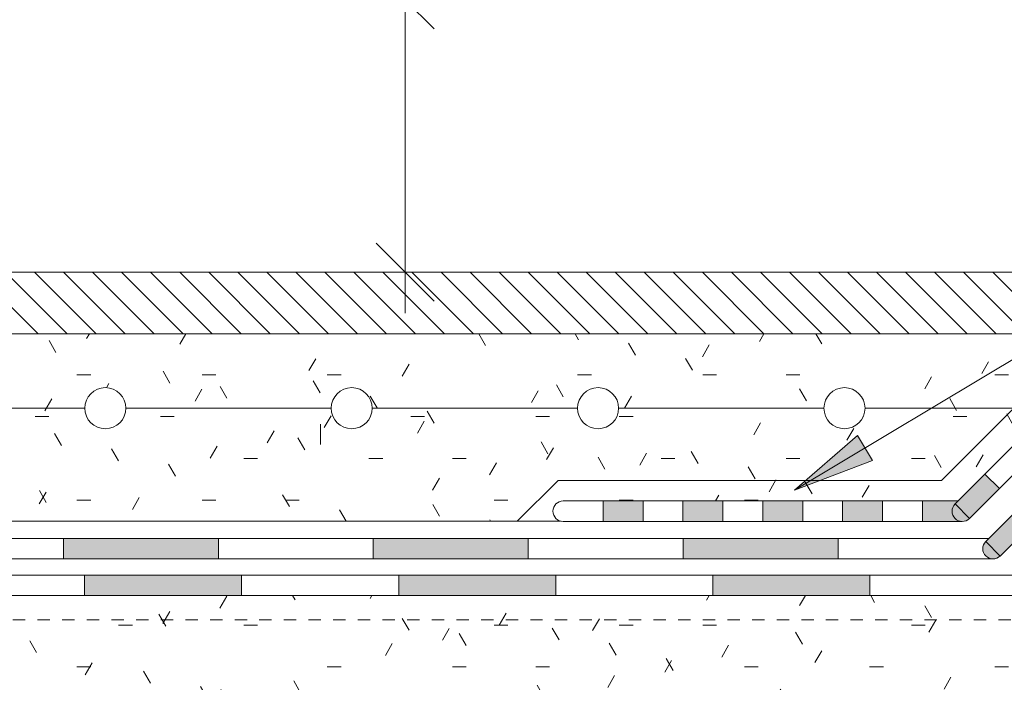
# Model space of a CAD drawing. Header units: millimetres. Extents: x 10958 to 12779, y 32661 to 34860.
# Tile 7 of 15: x 11345 to 11585, y 33219 to 33381. Entities that reach past the tile are written whole.
import ezdxf

# ---------------------------------------------------------------- set-up
doc = ezdxf.new("R2010")
doc.units = ezdxf.units.MM
doc.linetypes.add('Штрих_3_3_', pattern=[6, 3, -3])
for name, color, linetype, lineweight in [('01_Сплошная_Черная_1', 7, 'Continuous', 9), ('_Hidden Lines_', 7, 'Штрих_3_3_', 20), ('_Thin Lines_', 7, 'Continuous', 9), ('Detail Items', 7, 'Continuous', 20), ('Dimensions', 7, 'Continuous', 9), ('Dimensions-10', 7, 'Continuous', 9), ('Text Notes', 7, 'Continuous', 9), ('Тонкие линии', 7, 'Continuous', 9)]:
    doc.layers.add(name, color=color, linetype=linetype, lineweight=lineweight)
doc.layers.add('_Серый 0_10 мм Спл_', color=7, linetype='Continuous', lineweight=9, true_color=0x7f7f7f)
doc.styles.add('Arial', font='arial.ttf', dxfattribs={"width": 0.9, "height": 20})
doc.dimstyles.new('01_Точн_0_знака_2_0_k0_9__П__1', dxfattribs={"dimscale": 304.8, "dimtxt": 20.405188, "dimasz": 0.046391, "dimexe": 0.032808, "dimexo": 0.032808, "dimgap": 0, "dimtad": 1, "dimdec": 0, "dimdsep": 46, "dimtxsty": 'Arial', "dimblk1": 'OBLIQUE', "dimblk2": 'OBLIQUE', "dimsah": 1, "dimcen": 0.09, "dimdle": 0.032808, "dimazin": 0, "dimtfac": 1, "dimtdec": 4, "dimtix": 1, "dimtmove": 1, "dimatfit": 3, "dimfxl": 1, "dimtvp": 1, "dimtolj": 1, "dimtzin": 0, "dimarcsym": 2})
pattern_1 = [(0, (0, 0), (40.64, 10.16), [3.353, -27.127, 3.353, -27.127, -162.56]), (0, (0, 0), (40.64, 10.16), [-60.96, 3.353, -57.607, 3.353, -27.127, -71.12]), (0, (0, 0), (40.64, 10.16), [-152.4, 3.353, -16.967, 3.353, -47.447]), (120, (15.24, 5.08), (-29.118818, 30.1152724), [3.353, -27.127, 3.353, -27.127, -162.56]), (120, (15.24, 5.08), (-29.118818, 30.1152724), [-60.96, 3.353, -57.607, 3.353, -27.127, -71.12]), (120, (15.24, 5.08), (-29.118818, 30.1152724), [-152.4, 3.353, -16.967, 3.353, -47.447]), (240, (20.32, 25.4), (-11.521182, -40.2752724), [3.353, -27.127, 3.353, -27.127, -162.56]), (240, (20.32, 25.4), (-11.521182, -40.2752724), [-60.96, 3.353, -57.607, 3.353, -27.127, -71.12]), (240, (20.32, 25.4), (-11.521182, -40.2752724), [-152.4, 3.353, -16.967, 3.353, -47.447])]

# ---------------------------------------------------------------- blocks, each defined once
blk = doc.blocks.new('TN_LIN_Линия1 - Праймер битумный ТехноНИКОЛЬ _01-2284073-5_11 Примыкание к шахте террасы со стенкой из монолита')
at = {"layer": '_Hidden Lines_'}
blk.add_line((11598.32, 33234.73), (11061.61, 33234.73), dxfattribs=at)
blk = doc.blocks.new('TN_WP_Гидроизоляция - Техноэласт ЭПП-2893151-5_11 Примыкание к шахте террасы со стенкой из монолита')
at = {"layer": 'Тонкие линии', "lineweight": 20}
for points in [[(11399.02, 33240.6), (11399.02, 33245.6), (11360.77, 33245.6), (11360.77, 33240.6), (11389.78, 33240.6)], [(11437.26, 33240.6), (11475.51, 33240.6), (11475.51, 33245.6), (11437.26, 33245.6)], [(11513.75, 33240.6), (11552, 33240.6), (11552, 33245.6), (11513.75, 33245.6)]]:
    blk.add_hatch(color=256, dxfattribs=at).paths.add_polyline_path(points)
at = {"layer": 'Detail Items'}
for p, q in [((11399.02, 33245.6), (11360.77, 33245.6)), ((11360.77, 33245.6), (11360.77, 33240.6)), ((11399.02, 33240.6), (11399.02, 33245.6)), ((11475.51, 33245.6), (11437.26, 33245.6)), ((11437.26, 33245.6), (11437.26, 33240.6)), ((11475.51, 33240.6), (11475.51, 33245.6)), ((11552, 33245.6), (11513.75, 33245.6)), ((11513.75, 33245.6), (11513.75, 33240.6)), ((11552, 33240.6), (11552, 33245.6)), ((11360.77, 33240.6), (11399.02, 33240.6)), ((11437.26, 33240.6), (11475.51, 33240.6)), ((11513.75, 33240.6), (11552, 33240.6))]:
    blk.add_line(p, q, dxfattribs=at)
at = {"layer": 'Тонкие линии'}
for p, q in [((11360.77, 33245.6), (11322.53, 33245.6)), ((11437.26, 33245.6), (11399.02, 33245.6)), ((11513.75, 33245.6), (11475.51, 33245.6)), ((11589.21, 33245.6), (11552, 33245.6)), ((11322.53, 33240.6), (11360.77, 33240.6)), ((11399.02, 33240.6), (11437.26, 33240.6)), ((11475.51, 33240.6), (11513.75, 33240.6)), ((11552, 33240.6), (11590.24, 33240.6))]:
    blk.add_line(p, q, dxfattribs=at)
blk = doc.blocks.new('TN_WP_Гидроизоляция - Техноэласт ЭПП-2893173-5_11 Примыкание к шахте террасы со стенкой из монолита')
at = {"layer": 'Тонкие линии', "lineweight": 20}
for points in [[(11360.77, 33249.51), (11393.34, 33249.51), (11393.34, 33254.51), (11355.61, 33254.51), (11355.61, 33249.51)], [(11468.8, 33249.51), (11468.8, 33254.51), (11431.07, 33254.51), (11431.07, 33249.51), (11462, 33249.51)], [(11544.26, 33249.51), (11544.26, 33254.51), (11506.53, 33254.51), (11506.53, 33249.51), (11534.22, 33249.51)]]:
    blk.add_hatch(color=256, dxfattribs=at).paths.add_polyline_path(points)
at = {"layer": 'Detail Items'}
for p, q in [((11393.34, 33254.51), (11355.61, 33254.51)), ((11355.61, 33254.51), (11355.61, 33249.51)), ((11393.34, 33249.51), (11393.34, 33254.51)), ((11468.8, 33254.51), (11431.07, 33254.51)), ((11431.07, 33254.51), (11431.07, 33249.51)), ((11468.8, 33249.51), (11468.8, 33254.51)), ((11544.26, 33254.51), (11506.53, 33254.51)), ((11506.53, 33254.51), (11506.53, 33249.51)), ((11544.26, 33249.51), (11544.26, 33254.51)), ((11355.61, 33249.51), (11393.34, 33249.51)), ((11431.07, 33249.51), (11468.8, 33249.51)), ((11506.53, 33249.51), (11544.26, 33249.51))]:
    blk.add_line(p, q, dxfattribs=at)
at = {"layer": 'Тонкие линии'}
for p, q in [((11355.61, 33254.51), (11317.88, 33254.51)), ((11431.07, 33254.51), (11393.34, 33254.51)), ((11506.53, 33254.51), (11468.8, 33254.51)), ((11580.96, 33254.51), (11544.26, 33254.51)), ((11317.88, 33249.51), (11355.61, 33249.51)), ((11393.34, 33249.51), (11431.07, 33249.51)), ((11468.8, 33249.51), (11506.53, 33249.51)), ((11544.26, 33249.51), (11581.99, 33249.51))]:
    blk.add_line(p, q, dxfattribs=at)
blk = doc.blocks.new('TN_WP_Гидроизоляция - Техноэласт ЭПП 3-2893195-5_11 Примыкание к шахте террасы со стенкой из монолита')
at = {"layer": 'Тонкие линии', "lineweight": 20}
for points in [[(11496.76, 33258.64), (11496.76, 33263.64), (11487.04, 33263.64), (11487.04, 33258.64)], [(11506.48, 33258.64), (11516.2, 33258.71), (11516.2, 33263.64), (11506.48, 33263.64), (11506.48, 33258.69)], [(11535.64, 33258.64), (11535.64, 33263.64), (11525.92, 33263.64), (11525.92, 33258.64), (11534.22, 33258.64)], [(11555.08, 33258.64), (11555.08, 33263.64), (11545.36, 33263.64), (11545.36, 33258.64)], [(11564.8, 33258.64), (11573.87, 33258.73), (11573.26, 33258.98), (11572.6, 33259.57), (11572.35, 33259.89), (11572.1, 33260.49), (11572.01, 33261.14), (11572.1, 33261.79), (11572.35, 33262.39), (11572.75, 33262.91), (11573.48, 33263.64), (11564.8, 33263.64), (11564.8, 33258.69)]]:
    blk.add_hatch(color=256, dxfattribs=at).paths.add_polyline_path(points)
at = {"layer": 'Detail Items'}
for p, q in [((11496.76, 33263.64), (11487.04, 33263.64)), ((11487.04, 33263.64), (11487.04, 33258.64)), ((11496.76, 33258.64), (11496.76, 33263.64)), ((11516.2, 33263.64), (11506.48, 33263.64)), ((11506.48, 33263.64), (11506.48, 33258.64)), ((11516.2, 33258.64), (11516.2, 33263.64)), ((11535.64, 33263.64), (11525.92, 33263.64)), ((11525.92, 33263.64), (11525.92, 33258.64)), ((11535.64, 33258.64), (11535.64, 33263.64)), ((11555.08, 33263.64), (11545.36, 33263.64)), ((11545.36, 33263.64), (11545.36, 33258.64)), ((11555.08, 33258.64), (11555.08, 33263.64)), ((11573.48, 33263.64), (11564.8, 33263.64)), ((11564.8, 33263.64), (11564.8, 33258.64)), ((11487.04, 33258.64), (11496.76, 33258.64)), ((11506.48, 33258.64), (11516.2, 33258.64)), ((11525.92, 33258.64), (11535.64, 33258.64)), ((11545.36, 33258.64), (11555.08, 33258.64)), ((11564.8, 33258.64), (11574.51, 33258.64))]:
    blk.add_line(p, q, dxfattribs=at)
blk.add_arc((11477.32, 33261.14), 2.5, 90, 270, dxfattribs=at)
at = {"layer": 'Тонкие линии'}
for p, q in [((11487.04, 33263.64), (11477.32, 33263.64)), ((11506.48, 33263.64), (11496.76, 33263.64)), ((11525.92, 33263.64), (11516.2, 33263.64)), ((11545.36, 33263.64), (11535.64, 33263.64)), ((11564.8, 33263.64), (11555.08, 33263.64)), ((11477.32, 33258.64), (11487.04, 33258.64)), ((11496.76, 33258.64), (11506.48, 33258.64)), ((11516.2, 33258.64), (11525.92, 33258.64)), ((11535.64, 33258.64), (11545.36, 33258.64)), ((11555.08, 33258.64), (11564.8, 33258.64))]:
    blk.add_line(p, q, dxfattribs=at)
blk = doc.blocks.new('TN_WP_Гидроизоляция - Техноэласт ЭПП-2893187-5_11 Примыкание к шахте террасы со стенкой из монолита')
at = {"layer": 'Detail Items'}
blk.add_hatch(color=256, dxfattribs=at).paths.add_polyline_path([(11581.99, 33249.51), (11582.64, 33249.59), (11583.24, 33249.84), (11583.76, 33250.24), (11580.22, 33253.77), (11579.83, 33253.26), (11579.58, 33252.65), (11579.49, 33252.01), (11579.58, 33251.36), (11579.83, 33250.76), (11580.22, 33250.24), (11580.74, 33249.84), (11581.34, 33249.59)])
at = {"layer": 'Тонкие линии', "lineweight": 20}
blk.add_hatch(color=256, dxfattribs=at).paths.add_polyline_path([(11583.76, 33250.24), (11604.97, 33271.45), (11601.43, 33274.98), (11580.22, 33253.77), (11583.64, 33250.36)])
at = {"layer": 'Detail Items'}
for p, q in [((11601.43, 33274.98), (11580.22, 33253.77)), ((11604.97, 33271.45), (11601.43, 33274.98)), ((11583.76, 33250.24), (11604.97, 33271.45)), ((11583.76, 33250.24), (11580.22, 33253.77))]:
    blk.add_line(p, q, dxfattribs=at)
for centre, start, end in [((11624.41, 33294.42), 15, 135), ((11624.41, 33294.42), 315, 345), ((11581.99, 33252.01), 135, 315)]:
    blk.add_arc(centre, 2.5, start, end, dxfattribs=at)
at = {"layer": 'Тонкие линии'}
for p, q in [((11622.64, 33296.19), (11601.43, 33274.98)), ((11604.97, 33271.45), (11626.17, 33292.65))]:
    blk.add_line(p, q, dxfattribs=at)
blk = doc.blocks.new('TN_WP_Гидроизоляция - Техноэласт ЭПП 3-2893325-5_11 Примыкание к шахте террасы со стенкой из монолита')
at = {"layer": 'Detail Items'}
blk.add_hatch(color=256, dxfattribs=at).paths.add_polyline_path([(11574.51, 33258.64), (11575.16, 33258.73), (11575.76, 33258.98), (11576.28, 33259.37), (11572.75, 33262.91), (11572.35, 33262.39), (11572.1, 33261.79), (11572.01, 33261.14), (11572.1, 33260.49), (11572.6, 33259.57), (11572.75, 33259.37), (11573.26, 33258.98), (11574.16, 33258.69)])
at = {"layer": 'Тонкие линии', "lineweight": 20}
for points in [[(11605.43, 33288.52), (11612.71, 33295.8), (11609.18, 33299.34), (11601.89, 33292.05), (11604.97, 33288.98)], [(11590.85, 33273.94), (11598.14, 33281.23), (11594.6, 33284.77), (11587.32, 33277.48), (11590.83, 33273.97)], [(11576.28, 33259.37), (11583.57, 33266.66), (11580.03, 33270.19), (11572.75, 33262.91), (11575.76, 33259.89)]]:
    blk.add_hatch(color=256, dxfattribs=at).paths.add_polyline_path(points)
at = {"layer": 'Detail Items'}
for p, q in [((11609.18, 33299.34), (11601.89, 33292.05)), ((11612.71, 33295.8), (11609.18, 33299.34)), ((11605.43, 33288.52), (11612.71, 33295.8)), ((11601.89, 33292.05), (11605.43, 33288.52)), ((11594.6, 33284.77), (11587.32, 33277.48)), ((11598.14, 33281.23), (11594.6, 33284.77)), ((11590.85, 33273.94), (11598.14, 33281.23)), ((11587.32, 33277.48), (11590.85, 33273.94)), ((11580.03, 33270.19), (11572.75, 33262.91)), ((11583.57, 33266.66), (11580.03, 33270.19)), ((11576.28, 33259.37), (11583.57, 33266.66)), ((11576.28, 33259.37), (11572.75, 33262.91))]:
    blk.add_line(p, q, dxfattribs=at)
blk.add_arc((11574.51, 33261.14), 2.5, 135, 315, dxfattribs=at)
at = {"layer": 'Тонкие линии'}
for p, q in [((11615.73, 33305.89), (11609.18, 33299.34)), ((11612.71, 33295.8), (11620, 33303.09)), ((11601.89, 33292.05), (11594.6, 33284.77)), ((11598.14, 33281.23), (11605.43, 33288.52)), ((11587.32, 33277.48), (11580.03, 33270.19)), ((11583.57, 33266.66), (11590.85, 33273.94))]:
    blk.add_line(p, q, dxfattribs=at)
blk = doc.blocks.new('TN_MAT_Армирование - Армирование-2892315-5_11 Примыкание к шахте террасы со стенкой из монолита')
at = {"layer": 'Detail Items'}
for p, q in [((11310.82, 33286.24), (11360.82, 33286.24)), ((11370.82, 33286.24), (11420.82, 33286.24)), ((11430.82, 33286.24), (11480.82, 33286.24)), ((11490.82, 33286.24), (11540.82, 33286.24)), ((11550.82, 33286.24), (11600.82, 33286.24))]:
    blk.add_line(p, q, dxfattribs=at)
for centre, start, end in [((11365.82, 33286.24), 0, 180), ((11425.82, 33286.24), 0, 180), ((11485.82, 33286.24), 0, 180), ((11545.82, 33286.24), 0, 180), ((11365.82, 33286.24), 180, 0), ((11425.82, 33286.24), 180, 0), ((11485.82, 33286.24), 180, 0), ((11545.82, 33286.24), 180, 0)]:
    blk.add_arc(centre, 5, start, end, dxfattribs=at)
blk = doc.blocks.new('DIMBLOCK3-5_11 Примыкание к шахте террасы со стенкой из монолита')
at = {"layer": 'Dimensions-10'}
for p, q in [((11438.81, 33477.33), (11438.81, 33399.18)), ((11438.81, 33399.18), (11438.81, 33352.52)), ((11438.81, 33309.37), (11438.81, 33395.67)), ((11438.81, 33385.67), (11428.81, 33385.67)), ((11438.81, 33385.67), (11508.23, 33385.67)), ((11438.81, 33319.37), (11428.81, 33319.37)), ((11438.81, 33319.37), (11438.81, 33319.37))]:
    blk.add_line(p, q, dxfattribs=at)
at = {"layer": 'Dimensions-10', "lineweight": 25}
for p, q in [((11438.81, 33385.67), (11431.74, 33392.74)), ((11438.81, 33385.67), (11445.88, 33378.6)), ((11438.81, 33319.37), (11431.74, 33326.44)), ((11438.81, 33319.37), (11445.88, 33312.3))]:
    blk.add_line(p, q, dxfattribs=at)
at = {"layer": 'Dimensions-10', "color": 0, "insert": (11412.84, 33404.18), "char_height": 20, "width": 87.7737, "attachment_point": 1, "rotation": 90, "line_spacing_factor": 0.941778, "style": 'Arial'}
blk.add_mtext('50-60*', dxfattribs=at)
blk = doc.blocks.new('_Oblique')
at = {"color": 0, "linetype": 'ByBlock', "lineweight": -2}
blk.add_line((-0.5, -0.5), (0.5, 0.5), dxfattribs=at)

msp = doc.modelspace()

# ---------------------------------------------------------------- hatches: boundary and pattern name
at = {"layer": 'Detail Items', "lineweight": 9}
h = msp.add_hatch(dxfattribs=at)
h.set_pattern_fill('FP_3', color=256, style=0, pattern_type=2)
h.set_pattern_definition(pattern_1)
h.paths.add_polyline_path([(10978.32, 33258.69), (11046.61, 33258.71), (11046.61, 33304.37), (10978.32, 33304.37), (10978.32, 33258.71)])
h.paths.add_polyline_path([(11061.61, 33258.69), (11476.67, 33258.73), (11476.07, 33258.98), (11475.55, 33259.37), (11475.16, 33259.89), (11474.91, 33260.49), (11474.82, 33261.14), (11474.91, 33261.79), (11475.16, 33262.39), (11475.55, 33262.91), (11476.07, 33263.31), (11476.67, 33263.56), (11477.32, 33263.64), (11573.48, 33263.64), (11615.73, 33305.89), (11615.73, 33319.37), (11599.74, 33319.33), (11599.66, 33309.32), (11599.66, 33304.37), (11061.61, 33304.37), (11061.61, 33288.89), (11062.28, 33289.77), (11063.32, 33290.57), (11064.53, 33291.07), (11065.82, 33291.24), (11067.11, 33291.07), (11068.32, 33290.57), (11069.36, 33289.77), (11070.15, 33288.74), (11070.65, 33287.53), (11070.82, 33286.24), (11070.65, 33284.94), (11070.15, 33283.74), (11069.36, 33282.7), (11068.32, 33281.91), (11067.11, 33281.41), (11065.82, 33281.24), (11064.53, 33281.41), (11063.32, 33281.91), (11062.28, 33282.7), (11061.61, 33283.58), (11061.61, 33258.71)])
h.paths.add_polyline_path([(11005.82, 33281.24), (11004.53, 33281.41), (11003.32, 33281.91), (11002.28, 33282.7), (11001.49, 33283.74), (11000.99, 33284.94), (11000.82, 33286.24), (11000.99, 33287.53), (11001.49, 33288.74), (11002.28, 33289.77), (11003.32, 33290.57), (11004.53, 33291.07), (11005.82, 33291.24), (11007.11, 33291.07), (11008.32, 33290.57), (11009.36, 33289.77), (11010.15, 33288.74), (11010.65, 33287.53), (11010.82, 33286.24), (11010.65, 33284.94), (11010.15, 33283.74), (11009.36, 33282.7), (11008.32, 33281.91), (11007.11, 33281.41)])
h.paths.add_polyline_path([(11185.82, 33281.24), (11184.53, 33281.41), (11183.32, 33281.91), (11182.28, 33282.7), (11181.49, 33283.74), (11180.99, 33284.94), (11180.82, 33286.24), (11180.99, 33287.53), (11181.49, 33288.74), (11182.28, 33289.77), (11183.32, 33290.57), (11184.53, 33291.07), (11185.82, 33291.24), (11187.11, 33291.07), (11188.32, 33290.57), (11189.36, 33289.77), (11190.15, 33288.74), (11190.65, 33287.53), (11190.82, 33286.24), (11190.65, 33284.94), (11190.15, 33283.74), (11189.36, 33282.7), (11188.32, 33281.91), (11187.11, 33281.41)])
h.paths.add_polyline_path([(11125.82, 33281.24), (11124.53, 33281.41), (11123.32, 33281.91), (11122.28, 33282.7), (11121.49, 33283.74), (11120.99, 33284.94), (11120.82, 33286.24), (11120.99, 33287.53), (11121.49, 33288.74), (11122.28, 33289.77), (11123.32, 33290.57), (11124.53, 33291.07), (11125.82, 33291.24), (11127.11, 33291.07), (11128.32, 33290.57), (11129.36, 33289.77), (11130.15, 33288.74), (11130.65, 33287.53), (11130.82, 33286.24), (11130.65, 33284.94), (11130.15, 33283.74), (11129.36, 33282.7), (11128.32, 33281.91), (11127.11, 33281.41)])
h.paths.add_polyline_path([(11245.82, 33281.24), (11244.53, 33281.41), (11243.32, 33281.91), (11242.28, 33282.7), (11241.32, 33284.14), (11240.99, 33284.94), (11240.82, 33286.24), (11240.99, 33287.53), (11241.49, 33288.74), (11242.28, 33289.77), (11243.32, 33290.57), (11244.53, 33291.07), (11245.82, 33291.24), (11247.11, 33291.07), (11248.32, 33290.57), (11249.36, 33289.77), (11250.15, 33288.74), (11250.65, 33287.53), (11250.82, 33286.24), (11250.65, 33284.94), (11249.95, 33283.48), (11249.36, 33282.7), (11248.32, 33281.91), (11247.11, 33281.41)])
h.paths.add_polyline_path([(11305.82, 33281.24), (11304.53, 33281.41), (11303.32, 33281.91), (11302.28, 33282.7), (11301.49, 33283.74), (11300.99, 33284.94), (11300.82, 33286.24), (11300.99, 33287.53), (11301.49, 33288.74), (11302.28, 33289.77), (11303.32, 33290.57), (11304.53, 33291.07), (11305.82, 33291.24), (11307.11, 33291.07), (11308.32, 33290.57), (11309.36, 33289.77), (11310.15, 33288.74), (11310.65, 33287.53), (11310.82, 33286.24), (11310.65, 33284.94), (11310.15, 33283.74), (11309.36, 33282.7), (11308.32, 33281.91), (11307.11, 33281.41)])
h.paths.add_polyline_path([(11365.82, 33281.24), (11364.53, 33281.41), (11363.32, 33281.91), (11362.28, 33282.7), (11361.49, 33283.74), (11360.99, 33284.94), (11360.82, 33286.24), (11360.99, 33287.53), (11361.49, 33288.74), (11362.28, 33289.77), (11363.32, 33290.57), (11364.53, 33291.07), (11365.82, 33291.24), (11367.11, 33291.07), (11368.32, 33290.57), (11369.36, 33289.77), (11370.15, 33288.74), (11370.65, 33287.53), (11370.82, 33286.24), (11370.65, 33284.94), (11370.15, 33283.74), (11369.36, 33282.7), (11368.32, 33281.91), (11367.11, 33281.41)])
h.paths.add_polyline_path([(11425.82, 33281.24), (11424.53, 33281.41), (11423.32, 33281.91), (11422.28, 33282.7), (11421.49, 33283.74), (11420.99, 33284.94), (11420.82, 33286.24), (11420.99, 33287.53), (11421.49, 33288.74), (11422.28, 33289.77), (11423.32, 33290.57), (11424.53, 33291.07), (11425.82, 33291.24), (11427.11, 33291.07), (11428.32, 33290.57), (11429.36, 33289.77), (11430.15, 33288.74), (11430.65, 33287.53), (11430.82, 33286.24), (11430.65, 33284.94), (11430.15, 33283.74), (11429.36, 33282.7), (11428.32, 33281.91), (11427.11, 33281.41)])
h.paths.add_polyline_path([(11545.82, 33281.24), (11544.53, 33281.41), (11543.32, 33281.91), (11542.28, 33282.7), (11541.49, 33283.74), (11540.99, 33284.94), (11540.82, 33286.24), (11540.99, 33287.53), (11541.49, 33288.74), (11542.28, 33289.77), (11543.32, 33290.57), (11544.53, 33291.07), (11545.82, 33291.24), (11547.11, 33291.07), (11548.32, 33290.57), (11549.36, 33289.77), (11550.15, 33288.74), (11550.65, 33287.53), (11550.82, 33286.24), (11550.65, 33284.94), (11550.15, 33283.74), (11549.36, 33282.7), (11548.32, 33281.91), (11547.11, 33281.41)])
h.paths.add_polyline_path([(11485.82, 33281.24), (11484.53, 33281.41), (11483.32, 33281.91), (11482.28, 33282.7), (11481.49, 33283.74), (11480.99, 33284.94), (11480.82, 33286.24), (11480.99, 33287.53), (11481.49, 33288.74), (11482.28, 33289.77), (11483.32, 33290.57), (11484.53, 33291.07), (11485.82, 33291.24), (11487.11, 33291.07), (11488.32, 33290.57), (11489.36, 33289.77), (11490.15, 33288.74), (11490.65, 33287.53), (11490.82, 33286.24), (11490.65, 33284.94), (11490.15, 33283.74), (11489.36, 33282.7), (11488.32, 33281.91), (11487.11, 33281.41), (11485.92, 33281.25)])
h.paths.add_polyline_path([(11620.73, 33307.36), (11622.7, 33309.32), (11622.7, 33319.37), (11620.73, 33319.37), (11620.73, 33308.9)])
h = msp.add_hatch(dxfattribs=at)
h.set_pattern_fill('FP_5', color=256, style=0, pattern_type=2)
h.set_pattern_definition([(135, (0, 0), (-3.5355339, -3.5355339), [])])
h.paths.add_polyline_path([(10978.32, 33304.37), (11046.61, 33304.37), (11046.61, 33319.37), (10978.32, 33319.37), (10978.32, 33306.77)])
h.paths.add_polyline_path([(11061.61, 33304.37), (11599.48, 33304.37), (11599.66, 33319.37), (11061.61, 33319.37), (11061.61, 33306.77)])
h = msp.add_hatch(dxfattribs=at)
h.set_pattern_fill('FP_3', color=256, style=0, pattern_type=2)
h.set_pattern_definition(pattern_1)
h.paths.add_polyline_path([(11615.49, 33200.6), (11627.32, 33200.6), (11627.32, 33270.6), (11597.32, 33240.6), (11061.61, 33240.6), (11061.61, 33200.6), (11615.41, 33200.6)])
h.paths.add_polyline_path([(11046.61, 33200.6), (11046.61, 33240.6), (10978.32, 33240.6), (10978.32, 33200.6)])
at = {"layer": 'Text Notes'}
msp.add_hatch(color=256, dxfattribs=at).paths.add_polyline_path([(11533.65, 33266.25), (11552.62, 33273.51), (11548.99, 33279.56)])

# ---------------------------------------------------------------- linework, layer by layer
at = {"layer": '01_Сплошная_Черная_1'}
msp.add_line((11061.61, 33258.69), (11476.67, 33258.7), dxfattribs=at)
at = {"layer": '_Thin Lines_'}
for p, q in [((11599.75, 33319.37), (11061.61, 33319.37)), ((11061.61, 33304.37), (11599.48, 33304.37))]:
    msp.add_line(p, q, dxfattribs=at)
at = {"layer": '_Серый 0_10 мм Спл_'}
for p, q in [((11569.45, 33268.64), (11615.73, 33314.92)), ((11418.23, 33277.37), (11418.23, 33282.37)), ((11476.07, 33268.64), (11466.14, 33258.7)), ((11476.07, 33268.64), (11569.45, 33268.64)), ((11466.14, 33258.7), (11354.89, 33258.7))]:
    msp.add_line(p, q, dxfattribs=at)
at = {"layer": 'Text Notes'}
for p, q in [((11533.65, 33266.25), (11836.37, 33447.68)), ((11548.99, 33279.56), (11533.65, 33266.25)), ((11552.62, 33273.51), (11548.99, 33279.56)), ((11533.65, 33266.25), (11552.62, 33273.51))]:
    msp.add_line(p, q, dxfattribs=at)

# ---------------------------------------------------------------- block references
at = {"layer": 'Detail Items'}
for name in ['TN_WP_Гидроизоляция - Техноэласт ЭПП 3-2893325-5_11 Примыкание к шахте террасы со стенкой из монолита', 'TN_WP_Гидроизоляция - Техноэласт ЭПП-2893187-5_11 Примыкание к шахте террасы со стенкой из монолита', 'TN_MAT_Армирование - Армирование-2892315-5_11 Примыкание к шахте террасы со стенкой из монолита', 'TN_WP_Гидроизоляция - Техноэласт ЭПП 3-2893195-5_11 Примыкание к шахте террасы со стенкой из монолита', 'TN_WP_Гидроизоляция - Техноэласт ЭПП-2893173-5_11 Примыкание к шахте террасы со стенкой из монолита', 'TN_WP_Гидроизоляция - Техноэласт ЭПП-2893151-5_11 Примыкание к шахте террасы со стенкой из монолита', 'TN_LIN_Линия1 - Праймер битумный ТехноНИКОЛЬ _01-2284073-5_11 Примыкание к шахте террасы со стенкой из монолита']:
    msp.add_blockref(name, (0, 0), dxfattribs=at)

# ---------------------------------------------------------------- dimensions: what is measured, and where the dimension line sits
at = {"layer": 'Dimensions'}
dim = msp.add_linear_dim(base=(11438.81, 33385.67), p1=(11428.81, 33319.37), p2=(11518.23, 33385.67), angle=90, text='50-60*', dimstyle='01_Точн_0_знака_2_0_k0_9__П__1', override={"dimpost": '<>', "dimfxl": 111.319448}, dxfattribs=at)
dim.commit()
dim.dimension.update_dxf_attribs({"geometry": 'DIMBLOCK3-5_11 Примыкание к шахте террасы со стенкой из монолита', "text_midpoint": (11426.18, 33448.07), "dimtype": 160, "text_rotation": 90})

doc.saveas('drawing.dxf')
